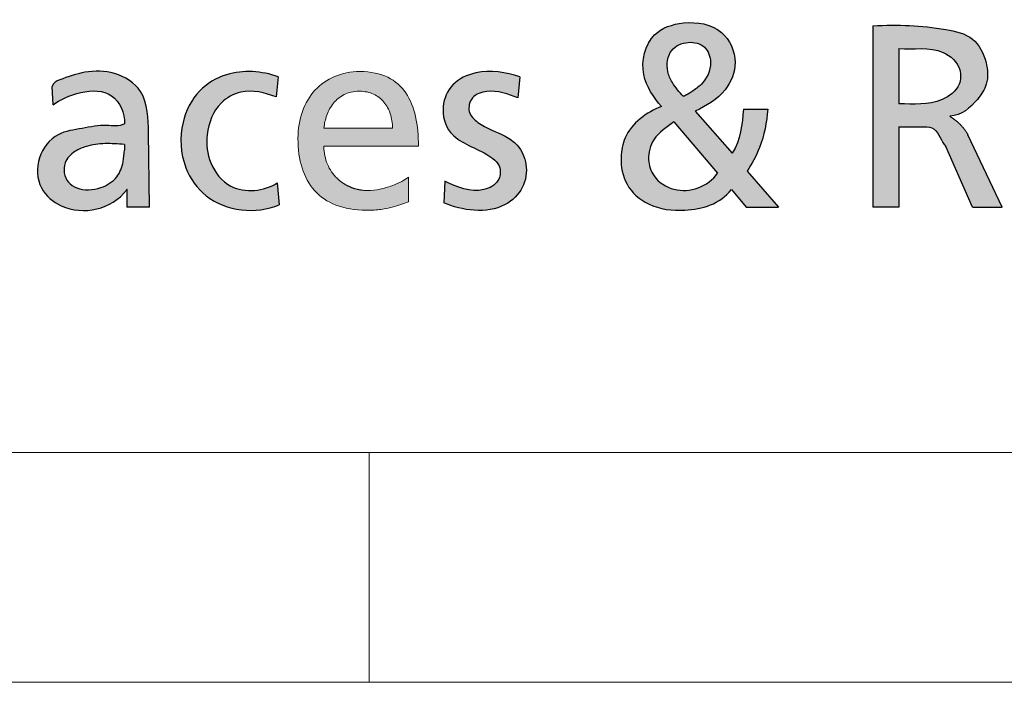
# Paper-space layout 'Hoja2' of a CAD drawing. Header units: millimetres. Extents: x 300 to 16757, y 100 to 11782.
# Tile 7 of 17: x 13358 to 13786, y 100 to 388. Entities that reach past the tile are written whole.
import ezdxf

# ---------------------------------------------------------------- set-up
doc = ezdxf.new("R2010")
doc.units = ezdxf.units.MM
doc.linetypes.add('SLD-Continua', pattern=[0])
doc.layers.add('FORMAT', color=7, linetype='SLD-Continua')

# ---------------------------------------------------------------- blocks, each defined once
blk = doc.blocks.new('Bloque2')
at = {"linetype": 'Continuous', "ltscale": 30}
h = blk.add_hatch(color=7, dxfattribs=at)
edge = h.paths.add_edge_path(flags=0)
edge.add_spline(control_points=[(654.1555498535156, 76.26634939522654), (656.3145776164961, 79.50831969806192), (660.9665183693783, 87.9979822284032), (662.7442064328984, 97.60211218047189), (663.1836344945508, 103.2563341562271)], knot_values=[0, 0, 0, 0, 0.4065839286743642, 1, 1, 1, 1], weights=[1, 1, 1, 1, 1], degree=3, periodic=0)
edge.add_line((663.1836344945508, 103.2563341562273), (652.5783543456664, 103.2744628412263))
edge.add_spline(control_points=[(652.5783543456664, 103.2744628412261), (652.1313768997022, 96.70674546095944), (651.4150094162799, 89.8674661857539), (647.71442842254, 84.16682988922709)], knot_values=[0, 0, 0, 0, 1, 1, 1, 1], weights=[1, 1, 1, 1], degree=3, periodic=0)
edge.add_line((647.7144284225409, 84.16682988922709), (631.6705430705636, 102.4768007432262))
edge.add_spline(control_points=[(631.6705430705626, 102.4768007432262), (636.4217529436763, 104.7325147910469), (645.1204406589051, 109.6929639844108), (650.914594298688, 124.0670058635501), (643.9583272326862, 139.49491815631), (627.4903244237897, 142.1830749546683), (611.061409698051, 136.7146351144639), (606.5558991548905, 117.9822339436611), (613.6063462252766, 108.4692200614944), (616.9645545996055, 104.4020669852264)], knot_values=[0, 0, 0, 0, 0.1490557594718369, 0.2667255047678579, 0.3997881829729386, 0.5586868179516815, 0.6849578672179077, 0.8509330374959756, 1, 1, 1, 1], weights=[1, 1, 1, 1, 1, 1, 1, 1, 1, 1], degree=3, periodic=0)
edge.add_spline(control_points=[(616.9645545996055, 104.4020669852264), (610.527825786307, 102.0580917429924), (601.3102666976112, 95.25696572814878), (598.7096196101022, 81.23042930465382), (600.7998460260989, 69.74307928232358), (611.8239600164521, 60.1539665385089), (629.5060453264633, 58.23513949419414), (642.3012322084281, 61.9658660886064), (647.3572933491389, 68.34774021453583)], knot_values=[0, 0, 0, 0, 0.2281589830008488, 0.3202652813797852, 0.4488884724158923, 0.5851883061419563, 0.7570426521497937, 1, 1, 1, 1], weights=[1, 1, 1, 1, 1, 1, 1, 1, 1], degree=3, periodic=0)
edge.add_line((647.3572933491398, 68.34774021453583), (653.8147305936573, 60.67930687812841))
edge.add_line((653.8147305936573, 60.67930687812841), (667.9224724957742, 60.67930687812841))
edge.add_line((667.9224724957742, 60.67930687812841), (654.1555498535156, 76.26634939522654))
edge = h.paths.add_edge_path(flags=0)
edge.add_spline(control_points=[(641.3730147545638, 75.46868729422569), (637.2232289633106, 69.59388092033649), (625.4641739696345, 65.1934767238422), (613.4099203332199, 72.8839147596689), (610.5047549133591, 81.81711002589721), (613.0621979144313, 91.59036498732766), (619.3227115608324, 95.51975548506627), (622.39228259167, 97.72708552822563)], knot_values=[0, 0, 0, 0, 0.3539609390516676, 0.5292754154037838, 0.6541513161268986, 0.8034518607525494, 1, 1, 1, 1], weights=[1, 1, 1, 1, 1, 1, 1, 1], degree=3, periodic=0)
edge.add_line((622.39228259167, 97.72708552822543), (641.3730147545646, 75.46868729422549))
edge = h.paths.add_edge_path(flags=0)
edge.add_spline(control_points=[(626.4676107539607, 108.8182144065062), (624.740096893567, 110.7540818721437), (621.860363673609, 113.9811366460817), (618.7918829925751, 120.7725381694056), (619.8828837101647, 129.4869257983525), (628.2985462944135, 133.2259269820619), (636.4621300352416, 131.208890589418), (639.552098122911, 122.357121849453), (635.8383225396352, 114.8877597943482), (631.66393354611, 111.9355954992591), (630.3217690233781, 110.9864050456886)], knot_values=[0, 0, 0, 0, 0.1287241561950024, 0.2145807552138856, 0.3703793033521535, 0.5029583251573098, 0.6266524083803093, 0.7444102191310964, 0.9178218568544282, 1, 1, 1, 1], weights=[1, 1, 1, 1, 1, 1, 1, 1, 1, 1, 1], degree=3, periodic=0)
edge.add_spline(control_points=[(630.3217690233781, 110.9864050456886), (628.4685052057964, 109.7710962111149), (626.4676107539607, 108.8182144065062)], knot_values=[0, 0, 0, 1, 1, 1], weights=[1, 1, 1], degree=2, periodic=0)
h = blk.add_hatch(color=7, dxfattribs=at)
edge = h.paths.add_edge_path(flags=0)
edge.add_line((720.2692903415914, 95.64654667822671), (731.0540639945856, 95.64654667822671))
edge.add_spline(control_points=[(731.0540639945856, 95.64654667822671), (733.0252461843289, 95.64654667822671), (737.1614217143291, 95.0378649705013), (738.8211914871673, 88.987642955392), (740.6128179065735, 87.07234575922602)], knot_values=[0, 0, 0, 0, 0.3333596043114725, 1, 1, 1, 1], weights=[1, 1, 1, 1, 1], degree=3, periodic=0)
edge.add_line((740.6128179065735, 87.07234575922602), (752.2548943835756, 60.67605587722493))
edge.add_line((752.2548943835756, 60.67605587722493), (765.1837183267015, 60.67605587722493))
edge.add_line((765.1837183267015, 60.67605587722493), (750.2454130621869, 92.15070232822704))
edge.add_spline(control_points=[(750.2454130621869, 92.15070232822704), (747.3639978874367, 97.20148422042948), (742.4190857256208, 100.1662722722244)], knot_values=[0, 0, 0, 1, 1, 1], weights=[1, 1, 1], degree=2, periodic=0)
edge.add_spline(control_points=[(742.4190857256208, 100.1662722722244), (747.503476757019, 100.6346529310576), (753.3156015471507, 105.4311788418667), (759.3132133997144, 114.4772789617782), (758.6716026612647, 124.5093984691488), (753.2206249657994, 135.3934555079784), (733.7003049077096, 139.5797223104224), (719.9391986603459, 140.1589754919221), (708.9393328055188, 139.5235565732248)], knot_values=[0, 0, 0, 0, 0.1644101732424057, 0.2524804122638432, 0.3603426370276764, 0.4947050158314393, 0.6362272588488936, 1, 1, 1, 1], weights=[1, 1, 1, 1, 1, 1, 1, 1, 1], degree=3, periodic=0)
edge.add_line((708.9393328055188, 139.5235565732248), (708.9393328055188, 60.69629922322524))
edge.add_line((708.9393328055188, 60.69629922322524), (720.2692903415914, 60.61644855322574))
edge.add_line((720.2692903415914, 60.61644855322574), (720.2692903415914, 95.64654667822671))
edge = h.paths.add_edge_path(flags=0)
edge.add_line((720.2594934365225, 105.5594812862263), (720.2594934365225, 129.5978360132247))
edge.add_spline(control_points=[(720.2594934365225, 129.5978360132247), (726.4545182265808, 129.0917077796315), (737.2478272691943, 131.525785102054), (747.5054838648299, 122.1562583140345), (747.0420096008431, 112.4277158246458), (736.4359446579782, 104.5992502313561), (726.509992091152, 105.5568988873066), (720.2594934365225, 105.5594812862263)], knot_values=[0, 0, 0, 0, 0.2978892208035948, 0.45942292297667, 0.5557703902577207, 0.7086388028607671, 1, 1, 1, 1], weights=[1, 1, 1, 1, 1, 1, 1, 1], degree=3, periodic=0)
h = blk.add_hatch(color=7, dxfattribs=at)
edge = h.paths.add_edge_path(flags=0)
edge.add_spline(control_points=[(383.2694832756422, 96.9580243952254), (380.9154459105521, 95.50481402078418), (374.5112095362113, 96.95413075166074), (365.0114168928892, 94.69446486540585), (353.1853383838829, 93.33521789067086), (344.7134500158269, 82.55402308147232), (345.4060328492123, 68.62453950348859), (360.7019891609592, 55.78721884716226), (377.9106277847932, 59.70583013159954), (384.2138297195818, 68.11307998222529)], knot_values=[0, 0, 0, 0, 0.079965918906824, 0.1900571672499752, 0.3000940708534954, 0.4325108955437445, 0.5666885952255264, 0.6846218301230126, 1, 1, 1, 1], weights=[1, 1, 1, 1, 1, 1, 1, 1, 1, 1], degree=3, periodic=0)
edge.add_spline(control_points=[(384.2138297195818, 68.11307998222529), (384.513286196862, 68.89007713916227), (384.4217198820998, 68.11307998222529)], knot_values=[0, 0, 0, 1, 1, 1], weights=[1, 1, 1], degree=2, periodic=0)
edge.add_line((384.4217198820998, 68.11307998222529), (384.4217198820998, 60.68291739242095))
edge.add_line((384.4217198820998, 60.68291739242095), (394.174883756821, 60.68291739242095))
edge.add_line((394.174883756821, 60.68291739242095), (393.8467926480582, 93.1695343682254))
edge.add_spline(control_points=[(393.8467926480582, 93.16953436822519), (393.6114024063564, 98.77057537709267), (393.5766180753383, 111.1790264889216), (379.5017011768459, 120.0042562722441), (366.4341786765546, 120.0505681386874), (357.3378924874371, 116.9259883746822), (352.2762520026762, 114.841803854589), (351.8227253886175, 113.1042381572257)], knot_values=[0, 0, 0, 0, 0.3004446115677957, 0.5251352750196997, 0.7372886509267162, 0.9254873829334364, 1, 1, 1, 1], weights=[1, 1, 1, 1, 1, 1, 1, 1], degree=3, periodic=0)
edge.add_line((351.8227253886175, 113.1042381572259), (352.3165867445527, 105.1997290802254))
edge.add_spline(control_points=[(352.3165867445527, 105.1997290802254), (357.8100716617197, 109.2857190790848), (377.0181417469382, 116.4438228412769), (383.68351771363, 101.417547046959), (383.2694832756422, 96.9580243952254)], knot_values=[0, 0, 0, 0, 0.6589957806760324, 1, 1, 1, 1], weights=[1, 1, 1, 1, 1], degree=3, periodic=0)
edge = h.paths.add_edge_path(flags=0)
edge.add_spline(control_points=[(383.2718548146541, 85.46000305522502), (383.1544191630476, 83.80423022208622), (382.8667001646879, 79.7475634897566), (380.4616964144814, 72.91495307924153), (372.5819173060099, 68.25774867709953), (364.2619529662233, 67.64383804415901), (357.3904875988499, 71.94471934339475), (356.0898337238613, 79.84913068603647), (361.3223628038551, 85.02102705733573), (367.5674659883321, 87.61761586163), (374.9651281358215, 88.58825561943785), (380.4751740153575, 88.14403882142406), (383.2718548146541, 87.9185719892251)], knot_values=[0, 0, 0, 0, 0.06890377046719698, 0.1688152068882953, 0.2838615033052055, 0.4272197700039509, 0.4889171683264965, 0.6053794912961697, 0.6959615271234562, 0.7715446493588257, 0.8840451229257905, 1, 1, 1, 1], weights=[1, 1, 1, 1, 1, 1, 1, 1, 1, 1, 1, 1, 1], degree=3, periodic=0)
edge.add_line((383.2718548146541, 87.9185719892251), (383.2718548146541, 85.46000305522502))
h = blk.add_hatch(color=7, dxfattribs=at)
edge = h.paths.add_edge_path(flags=0)
edge.add_arc((489.0588724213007, 87.13155740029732), 19.2297902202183, 248.0344106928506, 270.05029687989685, ccw=False)
edge.add_spline(control_points=[(481.8659755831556, 69.29768325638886), (479.6066745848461, 70.20999264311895), (477.5627496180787, 71.53631090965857), (475.8091822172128, 73.22798198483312)], knot_values=[23.38426970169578, 23.38426970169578, 23.38426970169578, 23.38426970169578, 23.7679247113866, 23.7679247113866, 23.7679247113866, 23.7679247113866], weights=[1, 0.9877716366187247, 0.9877716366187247, 1], degree=3, periodic=0)
edge.add_arc((488.7166739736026, 86.55775081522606), 18.55494760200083, 203.0223573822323, 225.9220705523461, ccw=False)
edge.add_spline(control_points=[(471.6395849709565, 79.30109099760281), (470.6461330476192, 81.63606559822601), (470.0877695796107, 84.2683505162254), (470.0877695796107, 87.12180537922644)], knot_values=[0, 0, 0, 0, 1, 1, 1, 1], weights=[1, 1, 1, 1], degree=3, periodic=0)
edge.add_line((470.0877695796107, 87.12180537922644), (511.2271922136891, 87.12180537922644))
edge.add_spline(control_points=[(511.2271922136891, 87.12180537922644), (511.2271922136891, 91.75187127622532), (510.8374255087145, 96.10275544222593), (509.9545585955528, 100.018551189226)], knot_values=[2, 2, 2, 2, 3, 3, 3, 3], weights=[1, 1, 1, 1], degree=3, periodic=0)
edge.add_spline(control_points=[(509.9545585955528, 100.018551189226), (509.0716916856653, 103.9343469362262), (507.6939117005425, 107.4223057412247), (505.7142594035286, 110.3265209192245)], knot_values=[3, 3, 3, 3, 4, 4, 4, 4], weights=[1, 1, 1, 1], degree=3, periodic=0)
edge.add_spline(control_points=[(505.7142594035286, 110.3265209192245), (503.7364199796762, 113.234361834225), (501.1585211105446, 115.5620848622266), (497.8736035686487, 117.1646605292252)], knot_values=[4, 4, 4, 4, 5, 5, 5, 5], weights=[1, 1, 1, 1], degree=3, periodic=0)
edge.add_spline(control_points=[(497.8736035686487, 117.1646605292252), (494.5904988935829, 118.7672361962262), (490.5985626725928, 119.6410387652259), (485.7980871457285, 119.6410387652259), (481.7318233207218, 119.6410387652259), (478.0118173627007, 118.8868855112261), (474.7196483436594, 117.4873511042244)], knot_values=[5, 5, 5, 5, 6, 6, 6, 7, 7, 7, 7], weights=[1, 1, 1, 1, 1, 1, 1], degree=3, periodic=0)
edge.add_spline(control_points=[(474.7196483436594, 117.4873511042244), (471.4256664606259, 116.091442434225), (468.5613343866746, 114.0501526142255), (466.2027925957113, 111.4722537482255)], knot_values=[7, 7, 7, 7, 8, 8, 8, 8], weights=[1, 1, 1, 1], degree=3, periodic=0)
edge.add_spline(control_points=[(466.2027925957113, 111.4722537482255), (463.846063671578, 108.8979806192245), (461.9969379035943, 105.7907241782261), (460.7369943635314, 102.2592565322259)], knot_values=[8, 8, 8, 8, 9, 9, 9, 9], weights=[1, 1, 1, 1], degree=3, periodic=0)
edge.add_spline(control_points=[(460.7369943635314, 102.2592565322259), (459.4788636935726, 98.72778888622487), (458.8081023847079, 94.77573577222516), (458.8081023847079, 90.50824355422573), (458.8081023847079, 85.81291439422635), (459.3936588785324, 81.5200420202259), (460.5901520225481, 77.71664411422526)], knot_values=[9, 9, 9, 9, 10, 10, 10, 11, 11, 11, 11], weights=[1, 1, 1, 1, 1, 1, 1], degree=3, periodic=0)
edge.add_spline(control_points=[(460.5901520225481, 77.71664411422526), (461.7884580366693, 73.91324620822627), (463.5977007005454, 70.59932277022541), (466.0450730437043, 67.87276869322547)], knot_values=[11, 11, 11, 11, 12, 12, 12, 12], weights=[1, 1, 1, 1], degree=3, periodic=0)
edge.add_spline(control_points=[(466.0450730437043, 67.87276869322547), (468.4924453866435, 65.1462146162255), (471.5815731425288, 63.01065564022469), (475.3342107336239, 61.55310944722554)], knot_values=[12, 12, 12, 12, 13, 13, 13, 13], weights=[1, 1, 1, 1], degree=3, periodic=0)
edge.add_spline(control_points=[(475.3342107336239, 61.55310944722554), (479.0868483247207, 60.09556325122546), (483.50662148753, 59.31965557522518), (488.6189103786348, 59.31965557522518), (490.9937679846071, 59.31965557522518), (493.0676894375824, 59.46105930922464), (494.9023122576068, 59.6931064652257)], knot_values=[13, 13, 13, 13, 14, 14, 14, 15, 15, 15, 15], weights=[1, 1, 1, 1, 1, 1, 1], degree=3, periodic=0)
edge.add_spline(control_points=[(494.9023122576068, 59.6931064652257), (496.7369350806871, 59.92877935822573), (498.334072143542, 60.25509567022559), (499.7607995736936, 60.62854656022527)], knot_values=[15, 15, 15, 15, 16, 16, 16, 16], weights=[1, 1, 1, 1], degree=3, periodic=0)
edge.add_spline(control_points=[(499.7607995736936, 60.62854656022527), (501.1893398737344, 61.00199745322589), (502.4474705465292, 61.41895718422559), (503.6004548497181, 61.83954265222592)], knot_values=[16, 16, 16, 16, 17, 17, 17, 17], weights=[1, 1, 1, 1], degree=3, periodic=0)
edge.add_spline(control_points=[(503.6004548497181, 61.83954265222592), (504.7552520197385, 62.25287664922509), (505.8049028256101, 62.66983638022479), (506.8201091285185, 63.03603580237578)], knot_values=[17, 17, 17, 17, 18, 18, 18, 18], weights=[1, 1, 1, 1], degree=3, periodic=0)
edge.add_line((506.8201091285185, 63.03603580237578), (506.8201091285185, 73.65944463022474))
edge.add_spline(control_points=[(506.8201091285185, 73.65944463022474), (506.1711022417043, 73.12283558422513), (505.1758374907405, 72.49920885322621), (503.9376483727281, 71.85745344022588)], knot_values=[19.00002, 19.00002, 19.00002, 19.00002, 20.00002, 20.00002, 20.00002, 20.00002], weights=[1, 1, 1, 1], degree=3, periodic=0)
edge.add_spline(control_points=[(503.9376483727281, 71.85745344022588), (502.6994592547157, 71.2156980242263), (501.2183457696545, 70.56306540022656), (499.6012671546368, 69.97932177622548)], knot_values=[20.00002, 20.00002, 20.00002, 20.00002, 21.00002, 21.00002, 21.00002, 21.00002], weights=[1, 1, 1, 1], degree=3, periodic=0)
edge.add_spline(control_points=[(499.6012671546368, 69.97932177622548), (497.984188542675, 69.39557814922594), (496.227519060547, 68.87347205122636), (494.4382179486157, 68.500021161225)], knot_values=[21.00002, 21.00002, 21.00002, 21.00002, 22.00002, 22.00002, 22.00002, 22.00002], weights=[1, 1, 1, 1], degree=3, periodic=0)
edge.add_spline(control_points=[(494.4382179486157, 68.500021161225), (492.648916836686, 68.12657026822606), (490.826984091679, 67.90177458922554), (489.0757532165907, 67.90177458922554)], knot_values=[22.00002, 22.00002, 22.00002, 22.00002, 23.00002, 23.00002, 23.00002, 23.00002], weights=[1, 1, 1, 1], degree=3, periodic=0)
edge = h.paths.add_edge_path(flags=0)
edge.add_spline(control_points=[(470.0877695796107, 95.00778292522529), (470.2835593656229, 96.87503738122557), (470.7005190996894, 98.81480656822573), (471.3767190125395, 100.6711838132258)], knot_values=[8, 8, 8, 8, 9, 9, 9, 9], weights=[1, 1, 1, 1], degree=3, periodic=0)
edge.add_spline(control_points=[(471.3767190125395, 100.6711838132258), (472.0529189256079, 102.5275610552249), (472.9883590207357, 104.3005463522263), (474.2265481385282, 105.8414844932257)], knot_values=[9, 9, 9, 9, 10, 10, 10, 10], weights=[1, 1, 1, 1], degree=3, periodic=0)
edge.add_spline(control_points=[(474.2265481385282, 105.8414844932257), (475.4629243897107, 107.3824226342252), (477.0002367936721, 108.6913136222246), (478.8765555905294, 109.6122507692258)], knot_values=[0, 0, 0, 0, 1, 1, 1, 1], weights=[1, 1, 1, 1], degree=3, periodic=0)
edge.add_spline(control_points=[(478.8765555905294, 109.6122507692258), (480.7546872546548, 110.5368136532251), (482.97363817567, 111.0734226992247), (485.5732914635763, 111.0734226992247), (487.8647571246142, 111.0734226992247), (489.9060469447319, 110.6202056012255), (491.6826579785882, 109.8044148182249)], knot_values=[1, 1, 1, 1, 2, 2, 2, 3, 3, 3, 3], weights=[1, 1, 1, 1, 1, 1, 1], degree=3, periodic=0)
edge.add_spline(control_points=[(491.6826579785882, 109.8044148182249), (493.4592690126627, 108.988624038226), (494.9693883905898, 107.8066338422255), (496.1930745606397, 106.3527133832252)], knot_values=[3, 3, 3, 3, 4, 4, 4, 4], weights=[1, 1, 1, 1], degree=3, periodic=0)
edge.add_spline(control_points=[(496.1930745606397, 106.3527133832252), (497.414947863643, 104.8951671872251), (498.3522008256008, 103.1620649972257), (498.9830790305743, 101.244050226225)], knot_values=[4, 4, 4, 4, 5, 5, 5, 5], weights=[1, 1, 1, 1], degree=3, periodic=0)
edge.add_spline(control_points=[(498.9830790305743, 101.244050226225), (499.6157701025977, 99.32240972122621), (499.9402735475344, 97.2158566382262), (499.9402735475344, 95.00778292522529)], knot_values=[5, 5, 5, 5, 6, 6, 6, 6], weights=[1, 1, 1, 1], degree=3, periodic=0)
edge.add_line((499.9402735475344, 95.00778292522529), (492.4766943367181, 95.00778292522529))
edge.add_line((492.4766943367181, 95.00778292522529), (470.0877695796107, 95.00778292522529))
h = blk.add_hatch(color=7, dxfattribs=at)
edge = h.paths.add_edge_path(flags=0)
edge.add_arc((489.0588724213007, 87.13155740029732), 19.2297902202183, 248.0344106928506, 270.05029687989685, ccw=False)
edge.add_spline(control_points=[(481.8659755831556, 69.29768325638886), (479.6066745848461, 70.20999264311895), (477.5627496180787, 71.53631090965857), (475.8091822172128, 73.22798198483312)], knot_values=[23.38426970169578, 23.38426970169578, 23.38426970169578, 23.38426970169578, 23.7679247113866, 23.7679247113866, 23.7679247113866, 23.7679247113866], weights=[1, 0.9877716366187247, 0.9877716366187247, 1], degree=3, periodic=0)
edge.add_arc((488.7166739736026, 86.55775081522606), 18.55494760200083, 203.0223573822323, 225.9220705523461, ccw=False)
edge.add_spline(control_points=[(471.6395849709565, 79.30109099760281), (470.6461330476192, 81.63606559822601), (470.0877695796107, 84.2683505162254), (470.0877695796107, 87.12180537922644)], knot_values=[0, 0, 0, 0, 1, 1, 1, 1], weights=[1, 1, 1, 1], degree=3, periodic=0)
edge.add_line((470.0877695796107, 87.12180537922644), (511.2271922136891, 87.12180537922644))
edge.add_spline(control_points=[(511.2271922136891, 87.12180537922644), (511.2271922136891, 91.75187127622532), (510.8374255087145, 96.10275544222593), (509.9545585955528, 100.018551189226)], knot_values=[2, 2, 2, 2, 3, 3, 3, 3], weights=[1, 1, 1, 1], degree=3, periodic=0)
edge.add_spline(control_points=[(509.9545585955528, 100.018551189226), (509.0716916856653, 103.9343469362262), (507.6939117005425, 107.4223057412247), (505.7142594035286, 110.3265209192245)], knot_values=[3, 3, 3, 3, 4, 4, 4, 4], weights=[1, 1, 1, 1], degree=3, periodic=0)
edge.add_spline(control_points=[(505.7142594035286, 110.3265209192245), (503.7364199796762, 113.234361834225), (501.1585211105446, 115.5620848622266), (497.8736035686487, 117.1646605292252)], knot_values=[4, 4, 4, 4, 5, 5, 5, 5], weights=[1, 1, 1, 1], degree=3, periodic=0)
edge.add_spline(control_points=[(497.8736035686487, 117.1646605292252), (494.5904988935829, 118.7672361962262), (490.5985626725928, 119.6410387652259), (485.7980871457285, 119.6410387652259), (481.7318233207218, 119.6410387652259), (478.0118173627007, 118.8868855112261), (474.7196483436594, 117.4873511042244)], knot_values=[5, 5, 5, 5, 6, 6, 6, 7, 7, 7, 7], weights=[1, 1, 1, 1, 1, 1, 1], degree=3, periodic=0)
edge.add_spline(control_points=[(474.7196483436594, 117.4873511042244), (471.4256664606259, 116.091442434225), (468.5613343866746, 114.0501526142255), (466.2027925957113, 111.4722537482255)], knot_values=[7, 7, 7, 7, 8, 8, 8, 8], weights=[1, 1, 1, 1], degree=3, periodic=0)
edge.add_spline(control_points=[(466.2027925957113, 111.4722537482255), (463.846063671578, 108.8979806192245), (461.9969379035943, 105.7907241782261), (460.7369943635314, 102.2592565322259)], knot_values=[8, 8, 8, 8, 9, 9, 9, 9], weights=[1, 1, 1, 1], degree=3, periodic=0)
edge.add_spline(control_points=[(460.7369943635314, 102.2592565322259), (459.4788636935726, 98.72778888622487), (458.8081023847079, 94.77573577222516), (458.8081023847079, 90.50824355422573), (458.8081023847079, 85.81291439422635), (459.3936588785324, 81.5200420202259), (460.5901520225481, 77.71664411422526)], knot_values=[9, 9, 9, 9, 10, 10, 10, 11, 11, 11, 11], weights=[1, 1, 1, 1, 1, 1, 1], degree=3, periodic=0)
edge.add_spline(control_points=[(460.5901520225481, 77.71664411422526), (461.7884580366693, 73.91324620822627), (463.5977007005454, 70.59932277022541), (466.0450730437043, 67.87276869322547)], knot_values=[11, 11, 11, 11, 12, 12, 12, 12], weights=[1, 1, 1, 1], degree=3, periodic=0)
edge.add_spline(control_points=[(466.0450730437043, 67.87276869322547), (468.4924453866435, 65.1462146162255), (471.5815731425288, 63.01065564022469), (475.3342107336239, 61.55310944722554)], knot_values=[12, 12, 12, 12, 13, 13, 13, 13], weights=[1, 1, 1, 1], degree=3, periodic=0)
edge.add_spline(control_points=[(475.3342107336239, 61.55310944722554), (479.0868483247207, 60.09556325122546), (483.50662148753, 59.31965557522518), (488.6189103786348, 59.31965557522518), (490.9937679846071, 59.31965557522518), (493.0676894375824, 59.46105930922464), (494.9023122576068, 59.6931064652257)], knot_values=[13, 13, 13, 13, 14, 14, 14, 15, 15, 15, 15], weights=[1, 1, 1, 1, 1, 1, 1], degree=3, periodic=0)
edge.add_spline(control_points=[(494.9023122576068, 59.6931064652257), (496.7369350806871, 59.92877935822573), (498.334072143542, 60.25509567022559), (499.7607995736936, 60.62854656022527)], knot_values=[15, 15, 15, 15, 16, 16, 16, 16], weights=[1, 1, 1, 1], degree=3, periodic=0)
edge.add_spline(control_points=[(499.7607995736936, 60.62854656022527), (501.1893398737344, 61.00199745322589), (502.4474705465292, 61.41895718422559), (503.6004548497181, 61.83954265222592)], knot_values=[16, 16, 16, 16, 17, 17, 17, 17], weights=[1, 1, 1, 1], degree=3, periodic=0)
edge.add_spline(control_points=[(503.6004548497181, 61.83954265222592), (504.7552520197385, 62.25287664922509), (505.8049028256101, 62.66983638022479), (506.8201091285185, 63.03603580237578)], knot_values=[17, 17, 17, 17, 18, 18, 18, 18], weights=[1, 1, 1, 1], degree=3, periodic=0)
edge.add_line((506.8201091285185, 63.03603580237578), (506.8201091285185, 73.65944463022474))
edge.add_spline(control_points=[(506.8201091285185, 73.65944463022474), (506.1711022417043, 73.12283558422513), (505.1758374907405, 72.49920885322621), (503.9376483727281, 71.85745344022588)], knot_values=[19.00002, 19.00002, 19.00002, 19.00002, 20.00002, 20.00002, 20.00002, 20.00002], weights=[1, 1, 1, 1], degree=3, periodic=0)
edge.add_spline(control_points=[(503.9376483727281, 71.85745344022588), (502.6994592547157, 71.2156980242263), (501.2183457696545, 70.56306540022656), (499.6012671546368, 69.97932177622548)], knot_values=[20.00002, 20.00002, 20.00002, 20.00002, 21.00002, 21.00002, 21.00002, 21.00002], weights=[1, 1, 1, 1], degree=3, periodic=0)
edge.add_spline(control_points=[(499.6012671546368, 69.97932177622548), (497.984188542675, 69.39557814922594), (496.227519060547, 68.87347205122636), (494.4382179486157, 68.500021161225)], knot_values=[21.00002, 21.00002, 21.00002, 21.00002, 22.00002, 22.00002, 22.00002, 22.00002], weights=[1, 1, 1, 1], degree=3, periodic=0)
edge.add_spline(control_points=[(494.4382179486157, 68.500021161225), (492.648916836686, 68.12657026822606), (490.826984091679, 67.90177458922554), (489.0757532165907, 67.90177458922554)], knot_values=[22.00002, 22.00002, 22.00002, 22.00002, 23.00002, 23.00002, 23.00002, 23.00002], weights=[1, 1, 1, 1], degree=3, periodic=0)
edge = h.paths.add_edge_path(flags=0)
edge.add_spline(control_points=[(470.0877695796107, 95.00778292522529), (470.2835593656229, 96.87503738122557), (470.7005190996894, 98.81480656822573), (471.3767190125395, 100.6711838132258)], knot_values=[8, 8, 8, 8, 9, 9, 9, 9], weights=[1, 1, 1, 1], degree=3, periodic=0)
edge.add_spline(control_points=[(471.3767190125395, 100.6711838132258), (472.0529189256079, 102.5275610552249), (472.9883590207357, 104.3005463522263), (474.2265481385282, 105.8414844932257)], knot_values=[9, 9, 9, 9, 10, 10, 10, 10], weights=[1, 1, 1, 1], degree=3, periodic=0)
edge.add_spline(control_points=[(474.2265481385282, 105.8414844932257), (475.4629243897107, 107.3824226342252), (477.0002367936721, 108.6913136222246), (478.8765555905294, 109.6122507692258)], knot_values=[0, 0, 0, 0, 1, 1, 1, 1], weights=[1, 1, 1, 1], degree=3, periodic=0)
edge.add_spline(control_points=[(478.8765555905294, 109.6122507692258), (480.7546872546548, 110.5368136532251), (482.97363817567, 111.0734226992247), (485.5732914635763, 111.0734226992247), (487.8647571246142, 111.0734226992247), (489.9060469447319, 110.6202056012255), (491.6826579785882, 109.8044148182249)], knot_values=[1, 1, 1, 1, 2, 2, 2, 3, 3, 3, 3], weights=[1, 1, 1, 1, 1, 1, 1], degree=3, periodic=0)
edge.add_spline(control_points=[(491.6826579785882, 109.8044148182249), (493.4592690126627, 108.988624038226), (494.9693883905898, 107.8066338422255), (496.1930745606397, 106.3527133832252)], knot_values=[3, 3, 3, 3, 4, 4, 4, 4], weights=[1, 1, 1, 1], degree=3, periodic=0)
edge.add_spline(control_points=[(496.1930745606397, 106.3527133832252), (497.414947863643, 104.8951671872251), (498.3522008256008, 103.1620649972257), (498.9830790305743, 101.244050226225)], knot_values=[4, 4, 4, 4, 5, 5, 5, 5], weights=[1, 1, 1, 1], degree=3, periodic=0)
edge.add_spline(control_points=[(498.9830790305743, 101.244050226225), (499.6157701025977, 99.32240972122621), (499.9402735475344, 97.2158566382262), (499.9402735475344, 95.00778292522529)], knot_values=[5, 5, 5, 5, 6, 6, 6, 6], weights=[1, 1, 1, 1], degree=3, periodic=0)
edge.add_line((499.9402735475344, 95.00778292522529), (492.4766943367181, 95.00778292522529))
edge.add_line((492.4766943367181, 95.00778292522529), (470.0877695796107, 95.00778292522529))
at = {"layer": 'FORMAT', "ltscale": 30}
h = blk.add_hatch(color=7, dxfattribs=at)
edge = h.paths.add_edge_path(flags=0)
edge.add_spline(control_points=[(449.8108365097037, 71.17218918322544), (444.1026557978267, 67.63127345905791), (430.4962569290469, 65.92244336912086), (419.7832701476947, 79.2590286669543), (418.3392670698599, 93.06757015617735), (423.0303115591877, 105.6610761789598), (435.5649792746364, 112.6834799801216), (444.5415052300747, 110.4548704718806), (449.2542859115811, 108.586167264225)], knot_values=[0, 0, 0, 0, 0.2397356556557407, 0.3927620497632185, 0.535376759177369, 0.7077411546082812, 0.8207777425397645, 1, 1, 1, 1], weights=[1, 1, 1, 1, 1, 1, 1, 1, 1], degree=3, periodic=0)
edge.add_line((449.254285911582, 108.5861672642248), (450.1516557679, 117.4003334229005))
edge.add_spline(control_points=[(450.1516557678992, 117.4003334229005), (443.0760077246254, 119.8185283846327), (430.1454001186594, 120.9541721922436), (414.5342142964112, 111.7099452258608), (406.9392870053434, 96.41033117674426), (407.9360067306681, 78.73109194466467), (421.5579169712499, 59.29669157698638), (440.6031809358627, 57.48424724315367), (450.6084986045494, 61.6908874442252)], knot_values=[0, 0, 0, 0, 0.1894416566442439, 0.3044366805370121, 0.4334053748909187, 0.5981526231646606, 0.7235130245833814, 1, 1, 1, 1], weights=[1, 1, 1, 1, 1, 1, 1, 1, 1], degree=3, periodic=0)
edge.add_line((450.6084986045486, 61.6908874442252), (449.8108365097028, 71.17218918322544))
h = blk.add_hatch(color=7, dxfattribs=at)
edge = h.paths.add_edge_path(flags=0)
edge.add_spline(control_points=[(522.1914203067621, 62.47404659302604), (530.110739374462, 59.29358526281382), (545.034065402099, 56.70092740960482), (557.4018498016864, 68.61730273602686), (558.9888118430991, 79.07378338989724), (555.3094659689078, 87.45774053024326), (547.1024847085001, 93.01541748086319), (538.7783194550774, 95.28922844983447), (532.3073282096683, 101.8686250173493), (534.0209850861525, 109.2668256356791), (543.5572148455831, 112.1843642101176), (550.2240279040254, 109.9647556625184), (554.4840451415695, 108.136575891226)], knot_values=[0, 0, 0, 0, 0.2486171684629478, 0.3448877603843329, 0.4372737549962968, 0.5201900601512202, 0.5798426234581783, 0.701278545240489, 0.7559945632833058, 0.8108630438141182, 0.8735819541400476, 1, 1, 1, 1], weights=[1, 1, 1, 1, 1, 1, 1, 1, 1, 1, 1, 1, 1], degree=3, periodic=0)
edge.add_line((554.4840451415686, 108.136575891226), (555.3814149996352, 117.4003334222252))
edge.add_spline(control_points=[(555.3814149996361, 117.4003334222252), (549.2395618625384, 119.2783726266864), (538.7473705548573, 121.1380447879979), (525.3977591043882, 115.023222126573), (520.6537722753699, 104.1018303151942), (523.5004912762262, 93.06537982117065), (532.4939650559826, 87.59060130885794), (540.3482308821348, 84.34064704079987), (547.590163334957, 79.0796710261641), (546.3537486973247, 71.07506789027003), (536.2973040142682, 65.89571237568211), (527.7762765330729, 69.34524589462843), (522.7479709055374, 71.96622553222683)], knot_values=[0, 0, 0, 0, 0.1768908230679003, 0.2801083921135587, 0.3736800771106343, 0.4799749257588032, 0.5584819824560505, 0.6484723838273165, 0.7229918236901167, 0.7734622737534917, 0.8394931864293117, 1, 1, 1, 1], weights=[1, 1, 1, 1, 1, 1, 1, 1, 1, 1, 1, 1, 1], degree=3, periodic=0)
edge.add_line((522.7479709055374, 71.96622553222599), (522.1914203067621, 62.47404659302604))
at = {"color": 7, "linetype": 'SLD-Continua', "lineweight": 18, "ltscale": 30}
blk.add_line((499.9402735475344, 95.00778292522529), (492.4766943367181, 95.00778292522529), dxfattribs=at)
blk.add_arc((488.7166739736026, 86.55775081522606), 18.55494760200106, 203.0223573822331, 225.9220705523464, dxfattribs=at)
at = {"color": 8, "linetype": 'Continuous', "lineweight": 0, "ltscale": 30, "true_color": 0x808080}
for points in [[(474.7196483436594, 117.4873511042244), (471.4256664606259, 116.091442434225), (468.5613343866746, 114.0501526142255), (466.2027925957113, 111.4722537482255)], [(505.7142594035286, 110.3265209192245), (503.7364199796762, 113.234361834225), (501.1585211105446, 115.5620848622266), (497.8736035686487, 117.1646605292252)], [(466.2027925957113, 111.4722537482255), (463.846063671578, 108.8979806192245), (461.9969379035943, 105.7907241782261), (460.7369943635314, 102.2592565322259)], [(474.2265481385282, 105.8414844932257), (475.4629243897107, 107.3824226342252), (477.0002367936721, 108.6913136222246), (478.8765555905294, 109.6122507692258)], [(491.6826579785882, 109.8044148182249), (493.4592690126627, 108.988624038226), (494.9693883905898, 107.8066338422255), (496.1930745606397, 106.3527133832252)], [(509.9545585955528, 100.018551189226), (509.0716916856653, 103.9343469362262), (507.6939117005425, 107.4223057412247), (505.7142594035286, 110.3265209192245)], [(471.3767190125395, 100.6711838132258), (472.0529189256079, 102.5275610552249), (472.9883590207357, 104.3005463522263), (474.2265481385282, 105.8414844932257)], [(496.1930745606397, 106.3527133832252), (497.414947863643, 104.8951671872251), (498.3522008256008, 103.1620649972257), (498.9830790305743, 101.244050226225)], [(470.0877695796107, 95.00778292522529), (470.2835593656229, 96.87503738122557), (470.7005190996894, 98.81480656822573), (471.3767190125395, 100.6711838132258)], [(498.9830790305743, 101.244050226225), (499.6157701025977, 99.32240972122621), (499.9402735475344, 97.2158566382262), (499.9402735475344, 95.00778292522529)], [(511.2271922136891, 87.12180537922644), (511.2271922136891, 91.75187127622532), (510.8374255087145, 96.10275544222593), (509.9545585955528, 100.018551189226)], [(492.4766943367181, 95.00778292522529), (485.0137194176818, 95.00778292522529), (477.5507444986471, 95.00778292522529), (470.0877695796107, 95.00778292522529)], [(471.6395849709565, 79.30109099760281), (470.6461330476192, 81.63606559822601), (470.0877695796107, 84.2683505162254), (470.0877695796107, 87.12180537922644)], [(470.0877695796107, 87.12180537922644), (483.8009104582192, 87.12180537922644), (497.5140513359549, 87.12180537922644), (511.2271922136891, 87.12180537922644)], [(460.5901520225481, 77.71664411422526), (461.7884580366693, 73.91324620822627), (463.5977007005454, 70.59932277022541), (466.0450730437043, 67.87276869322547)], [(506.8201091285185, 73.65944463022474), (506.1711022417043, 73.12283558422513), (505.1758374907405, 72.49920885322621), (503.9376483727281, 71.85745344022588)], [(506.8201091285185, 63.03603580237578), (506.8201091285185, 66.57717207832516), (506.8201091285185, 70.11830835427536), (506.8201091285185, 73.65944463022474)], [(499.6012671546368, 69.97932177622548), (497.984188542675, 69.39557814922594), (496.227519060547, 68.87347205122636), (494.4382179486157, 68.500021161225)], [(503.9376483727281, 71.85745344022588), (502.6994592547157, 71.2156980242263), (501.2183457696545, 70.56306540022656), (499.6012671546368, 69.97932177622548)], [(466.0450730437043, 67.87276869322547), (468.4924453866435, 65.1462146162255), (471.5815731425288, 63.01065564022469), (475.3342107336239, 61.55310944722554)], [(494.4382179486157, 68.500021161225), (492.648916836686, 68.12657026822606), (490.826984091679, 67.90177458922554), (489.0757532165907, 67.90177458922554)], [(494.9023122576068, 59.6931064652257), (496.7369350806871, 59.92877935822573), (498.334072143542, 60.25509567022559), (499.7607995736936, 60.62854656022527)], [(499.7607995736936, 60.62854656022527), (501.1893398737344, 61.00199745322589), (502.4474705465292, 61.41895718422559), (503.6004548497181, 61.83954265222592)], [(503.6004548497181, 61.83954265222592), (504.7552520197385, 62.25287664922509), (505.8049028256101, 62.66983638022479), (506.8201091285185, 63.03603580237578)]]:
    blk.add_open_spline(points, degree=3, dxfattribs=at)
for points, knots in [([(497.8736035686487, 117.1646605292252), (494.5904988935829, 118.7672361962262), (490.5985626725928, 119.6410387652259), (485.7980871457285, 119.6410387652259), (481.7318233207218, 119.6410387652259), (478.0118173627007, 118.8868855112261), (474.7196483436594, 117.4873511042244)], [5, 5, 5, 5, 6, 6, 6, 7, 7, 7, 7]), ([(478.8765555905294, 109.6122507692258), (480.7546872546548, 110.5368136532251), (482.97363817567, 111.0734226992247), (485.5732914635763, 111.0734226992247), (487.8647571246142, 111.0734226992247), (489.9060469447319, 110.6202056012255), (491.6826579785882, 109.8044148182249)], [1, 1, 1, 1, 2, 2, 2, 3, 3, 3, 3]), ([(460.7369943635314, 102.2592565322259), (459.4788636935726, 98.72778888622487), (458.8081023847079, 94.77573577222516), (458.8081023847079, 90.50824355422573), (458.8081023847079, 85.81291439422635), (459.3936588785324, 81.5200420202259), (460.5901520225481, 77.71664411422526)], [9, 9, 9, 9, 10, 10, 10, 11, 11, 11, 11]), ([(475.3342107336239, 61.55310944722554), (479.0868483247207, 60.09556325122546), (483.50662148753, 59.31965557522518), (488.6189103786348, 59.31965557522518), (490.9937679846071, 59.31965557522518), (493.0676894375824, 59.46105930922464), (494.9023122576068, 59.6931064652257)], [13, 13, 13, 13, 14, 14, 14, 15, 15, 15, 15])]:
    blk.add_open_spline(points, degree=3, knots=knots, dxfattribs=at)
for points, weights in [([(481.8659755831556, 69.29768325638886), (479.606674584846, 70.20999264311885), (477.562749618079, 71.53631090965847), (475.8091822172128, 73.22798198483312)], [1, 0.9877716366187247, 0.9877716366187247, 1]), ([(489.0757532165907, 67.90177458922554), (486.5974658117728, 67.89959903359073), (484.1643616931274, 68.37068029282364), (481.8659755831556, 69.29768325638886)], [1, 0.9877338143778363, 0.9877338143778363, 1])]:
    blk.add_rational_spline(points, weights, degree=3, dxfattribs=at)
at = {"color": 7, "linetype": 'Continuous', "lineweight": 0, "ltscale": 30}
blk.add_open_spline([(384.2138297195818, 68.11307998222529), (384.5132861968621, 68.89007713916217), (384.4217198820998, 68.11307998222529)], degree=2, dxfattribs=at)
at = {"layer": 'FORMAT', "color": 7, "ltscale": 30}
for p, q in [((708.9393328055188, 139.5235565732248), (708.9393328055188, 60.69629922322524)), ((720.2594934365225, 129.5978360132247), (720.2594934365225, 105.5594812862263)), ((450.1516557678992, 117.4003334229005), (449.2542859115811, 108.586167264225)), ((555.3814149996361, 117.4003334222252), (554.4840451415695, 108.136575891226)), ((352.3165867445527, 105.1997290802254), (351.8227253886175, 113.1042381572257)), ((652.5783543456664, 103.2744628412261), (663.1836344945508, 103.2563341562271)), ((631.6705430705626, 102.4768007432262), (647.71442842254, 84.16682988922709)), ((622.39228259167, 97.72708552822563), (641.3730147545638, 75.46868729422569)), ((720.2692903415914, 95.64654667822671), (720.2692903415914, 60.61644855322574)), ((720.2692903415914, 95.64654667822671), (731.0540639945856, 95.64654667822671)), ((394.174883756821, 60.68291739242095), (393.8467926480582, 93.16953436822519)), ((765.1837183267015, 60.67605587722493), (750.2454130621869, 92.15070232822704)), ((383.2718548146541, 87.9185719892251), (383.2718548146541, 85.46000305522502)), ((752.2548943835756, 60.67605587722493), (740.6128179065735, 87.07234575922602)), ((654.1555498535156, 76.26634939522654), (667.9224724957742, 60.67930687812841)), ((449.8108365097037, 71.17218918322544), (450.6084986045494, 61.6908874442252)), ((522.7479709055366, 71.96622553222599), (522.1914203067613, 62.47404659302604)), ((384.4217198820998, 68.11307998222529), (384.4217198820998, 60.68291739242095)), ((647.3572933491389, 68.34774021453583), (653.8147305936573, 60.67930687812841)), ((394.174883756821, 60.68291739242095), (384.4217198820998, 60.68291739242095)), ((653.8147305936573, 60.67930687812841), (667.9224724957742, 60.67930687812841)), ((720.2692903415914, 60.61644855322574), (708.9393328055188, 60.69629922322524)), ((752.2548943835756, 60.67605587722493), (765.1837183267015, 60.67605587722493))]:
    blk.add_line(p, q, dxfattribs=at)
for points, knots in [([(616.9645545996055, 104.4020669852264), (613.6063462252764, 108.4692200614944), (606.5558991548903, 117.9822339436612), (611.0614096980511, 136.7146351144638), (627.4903244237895, 142.1830749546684), (643.9583272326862, 139.49491815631), (650.9145942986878, 124.0670058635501), (645.1204406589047, 109.6929639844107), (636.4217529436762, 104.7325147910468), (631.6705430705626, 102.4768007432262)], [0, 0, 0, 0, 0.1490669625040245, 0.3150421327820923, 0.4413131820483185, 0.6002118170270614, 0.733274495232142, 0.8509442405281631, 1, 1, 1, 1]), ([(708.9393328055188, 139.5235565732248), (719.9391986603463, 140.1589754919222), (733.7003049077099, 139.5797223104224), (753.220624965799, 135.3934555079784), (758.6716026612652, 124.5093984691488), (759.3132133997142, 114.4772789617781), (753.3156015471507, 105.4311788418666), (747.5034767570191, 100.6346529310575), (742.4190857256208, 100.1662722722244)], [0, 0, 0, 0, 0.3637727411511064, 0.5052949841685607, 0.6396573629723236, 0.7475195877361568, 0.8355898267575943, 1, 1, 1, 1]), ([(626.4676107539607, 108.8182144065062), (624.740096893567, 110.7540818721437), (621.860363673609, 113.9811366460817), (618.7918829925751, 120.7725381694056), (619.8828837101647, 129.4869257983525), (628.2985462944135, 133.2259269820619), (636.4621300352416, 131.208890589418), (639.552098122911, 122.357121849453), (635.8383225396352, 114.8877597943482), (631.66393354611, 111.9355954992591), (630.3217690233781, 110.9864050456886)], [0, 0, 0, 0, 0.1287241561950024, 0.2145807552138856, 0.3703793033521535, 0.5029583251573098, 0.6266524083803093, 0.7444102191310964, 0.9178218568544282, 1, 1, 1, 1]), ([(720.2594934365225, 129.5978360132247), (726.4545182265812, 129.0917077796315), (737.2478272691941, 131.5257851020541), (747.5054838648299, 122.1562583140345), (747.042009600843, 112.4277158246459), (736.4359446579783, 104.5992502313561), (726.5099920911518, 105.5568988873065), (720.2594934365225, 105.5594812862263)], [0, 0, 0, 0, 0.2978892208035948, 0.45942292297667, 0.5557703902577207, 0.7086388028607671, 1, 1, 1, 1]), ([(393.8467926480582, 93.16953436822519), (393.6114024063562, 98.77057537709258), (393.576618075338, 111.1790264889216), (379.5017011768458, 120.0042562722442), (366.4341786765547, 120.0505681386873), (357.3378924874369, 116.9259883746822), (352.2762520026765, 114.841803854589), (351.8227253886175, 113.1042381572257)], [0, 0, 0, 0, 0.3004446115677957, 0.5251352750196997, 0.7372886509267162, 0.9254873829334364, 1, 1, 1, 1]), ([(450.1516557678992, 117.4003334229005), (443.0760077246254, 119.8185283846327), (430.1454001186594, 120.9541721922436), (414.5342142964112, 111.7099452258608), (406.9392870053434, 96.41033117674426), (407.9360067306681, 78.73109194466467), (421.5579169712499, 59.29669157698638), (440.6031809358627, 57.48424724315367), (450.6084986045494, 61.6908874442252)], [0, 0, 0, 0, 0.1894416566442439, 0.3044366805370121, 0.4334053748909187, 0.5981526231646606, 0.7235130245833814, 1, 1, 1, 1]), ([(555.3814149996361, 117.4003334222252), (549.2395618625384, 119.2783726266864), (538.7473705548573, 121.1380447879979), (525.3977591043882, 115.023222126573), (520.6537722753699, 104.1018303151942), (523.5004912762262, 93.06537982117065), (532.4939650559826, 87.59060130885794), (540.3482308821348, 84.34064704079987), (547.590163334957, 79.0796710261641), (546.3537486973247, 71.07506789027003), (536.2973040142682, 65.89571237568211), (527.7762765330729, 69.34524589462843), (522.7479709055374, 71.96622553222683)], [0, 0, 0, 0, 0.1768908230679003, 0.2801083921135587, 0.3736800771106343, 0.4799749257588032, 0.5584819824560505, 0.6484723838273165, 0.7229918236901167, 0.7734622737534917, 0.8394931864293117, 1, 1, 1, 1]), ([(352.3165867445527, 105.1997290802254), (357.8100716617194, 109.2857190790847), (377.0181417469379, 116.4438228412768), (383.6835177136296, 101.417547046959), (383.2694832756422, 96.95802439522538)], [0, 0, 0, 0, 0.6589957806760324, 1, 1, 1, 1]), ([(449.2542859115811, 108.586167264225), (444.5415052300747, 110.4548704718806), (435.5649792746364, 112.6834799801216), (423.0303115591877, 105.6610761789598), (418.3392670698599, 93.06757015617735), (419.7832701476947, 79.2590286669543), (430.4962569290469, 65.92244336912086), (444.1026557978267, 67.63127345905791), (449.8108365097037, 71.17218918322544)], [0, 0, 0, 0, 0.1792222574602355, 0.2922588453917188, 0.464623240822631, 0.6072379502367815, 0.7602643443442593, 1, 1, 1, 1]), ([(554.4840451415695, 108.136575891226), (550.2240279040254, 109.9647556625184), (543.5572148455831, 112.1843642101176), (534.0209850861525, 109.2668256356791), (532.3073282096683, 101.8686250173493), (538.7783194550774, 95.28922844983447), (547.1024847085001, 93.01541748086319), (555.3094659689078, 87.45774053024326), (558.9888118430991, 79.07378338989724), (557.4018498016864, 68.61730273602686), (545.034065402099, 56.70092740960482), (530.110739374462, 59.29358526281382), (522.1914203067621, 62.47404659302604)], [0, 0, 0, 0, 0.1264180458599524, 0.1891369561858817, 0.2440054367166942, 0.298721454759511, 0.4201573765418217, 0.4798099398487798, 0.5627262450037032, 0.6551122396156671, 0.7513828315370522, 1, 1, 1, 1]), ([(616.9645545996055, 104.4020669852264), (610.5278257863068, 102.0580917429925), (601.310266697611, 95.25696572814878), (598.7096196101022, 81.23042930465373), (600.7998460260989, 69.74307928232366), (611.8239600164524, 60.15396653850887), (629.5060453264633, 58.23513949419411), (642.3012322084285, 61.96586608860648), (647.3572933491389, 68.34774021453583)], [0, 0, 0, 0, 0.2281589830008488, 0.3202652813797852, 0.4488884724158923, 0.5851883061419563, 0.7570426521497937, 1, 1, 1, 1]), ([(663.1836344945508, 103.2563341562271), (662.7442064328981, 97.60211218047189), (660.966518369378, 87.99798222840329), (656.3145776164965, 79.50831969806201), (654.1555498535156, 76.26634939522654)], [0, 0, 0, 0, 0.5934160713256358, 1, 1, 1, 1]), ([(383.2694832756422, 96.9580243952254), (380.9154459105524, 95.50481402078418), (374.5112095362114, 96.95413075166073), (365.0114168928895, 94.69446486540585), (353.1853383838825, 93.33521789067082), (344.7134500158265, 82.55402308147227), (345.4060328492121, 68.62453950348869), (360.7019891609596, 55.78721884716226), (377.910627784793, 59.70583013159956), (384.2138297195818, 68.11307998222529)], [0, 0, 0, 0, 0.079965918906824, 0.1900571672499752, 0.3000940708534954, 0.4325108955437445, 0.5666885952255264, 0.6846218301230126, 1, 1, 1, 1]), ([(622.39228259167, 97.72708552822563), (619.3227115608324, 95.51975548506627), (613.0621979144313, 91.59036498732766), (610.5047549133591, 81.81711002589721), (613.4099203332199, 72.8839147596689), (625.4641739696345, 65.1934767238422), (637.2232289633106, 69.59388092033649), (641.3730147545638, 75.46868729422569)], [0, 0, 0, 0, 0.1965481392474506, 0.3458486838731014, 0.4707245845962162, 0.6460390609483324, 1, 1, 1, 1]), ([(731.0540639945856, 95.64654667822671), (733.0252461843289, 95.64654667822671), (737.1614217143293, 95.03786497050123), (738.8211914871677, 88.98764295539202), (740.6128179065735, 87.07234575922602)], [0, 0, 0, 0, 0.3333596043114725, 1, 1, 1, 1]), ([(383.2718548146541, 87.9185719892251), (380.4751740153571, 88.14403882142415), (374.9651281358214, 88.58825561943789), (367.5674659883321, 87.61761586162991), (361.3223628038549, 85.02102705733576), (356.0898337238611, 79.84913068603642), (357.3904875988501, 71.94471934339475), (364.261952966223, 67.64383804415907), (372.5819173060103, 68.25774867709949), (380.4616964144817, 72.91495307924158), (382.8667001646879, 79.74756348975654), (383.1544191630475, 83.80423022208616), (383.2718548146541, 85.46000305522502)], [0, 0, 0, 0, 0.1159548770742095, 0.2284553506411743, 0.3040384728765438, 0.3946205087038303, 0.5110828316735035, 0.572780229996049, 0.7161384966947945, 0.8311847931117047, 0.931096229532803, 1, 1, 1, 1])]:
    blk.add_open_spline(points, degree=3, knots=knots, dxfattribs=at)
for points, degree in [([(630.3217690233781, 110.9864050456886), (628.4685052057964, 109.7710962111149), (626.4676107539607, 108.8182144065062)], 2), ([(652.5783543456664, 103.2744628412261), (652.1313768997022, 96.70674546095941), (651.4150094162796, 89.8674661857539), (647.71442842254, 84.16682988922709)], 3), ([(742.4190857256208, 100.1662722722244), (747.3639978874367, 97.20148422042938), (750.2454130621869, 92.15070232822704)], 2)]:
    blk.add_open_spline(points, degree=degree, dxfattribs=at)

psp = doc.layouts.new('Hoja2')

# ---------------------------------------------------------------- linework, layer by layer
at = {"color": 7, "linetype": 'SLD-Continua', "lineweight": 18, "ltscale": 20}
for p, q in [((16619.9999999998, 200), (399.9999999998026, 200)), ((13020.00000000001, 199.9999999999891), (16620.00000000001, 199.9999999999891)), ((13510, 200), (13510, 100)), ((16720, 100), (300, 100))]:
    psp.add_line(p, q, dxfattribs=at)

# ---------------------------------------------------------------- block references
at = {"color": 7, "linetype": 'Continuous', "ltscale": 20}
psp.add_blockref('Bloque2', (13020.1925063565, 245.9592779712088), dxfattribs=at)

doc.saveas('drawing.dxf')
